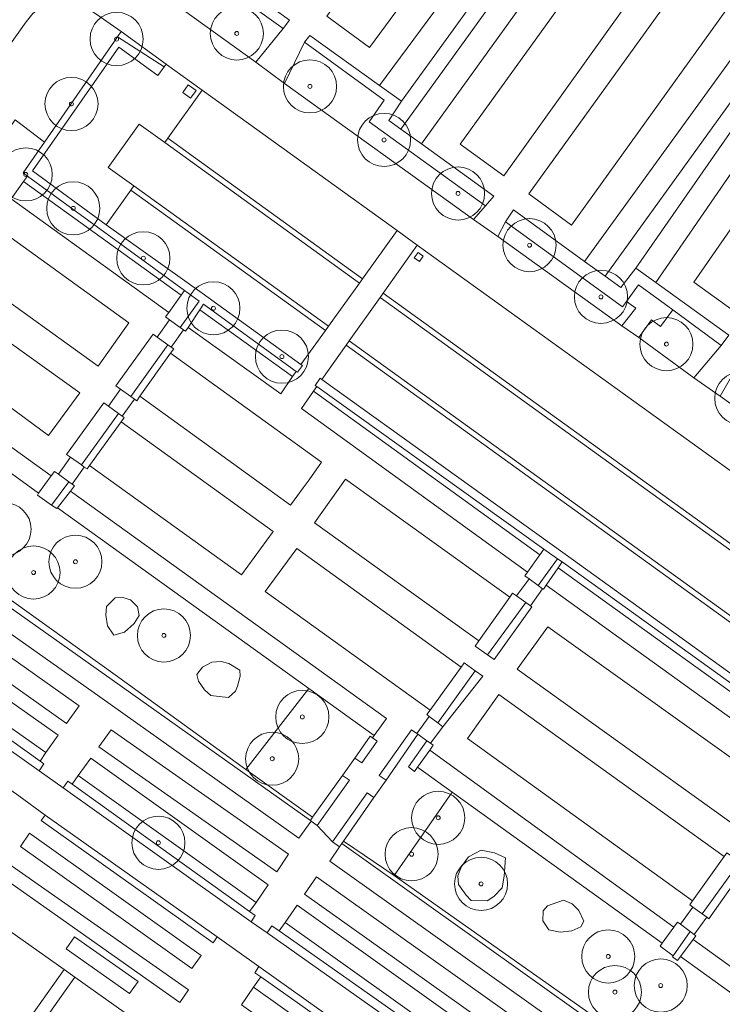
# Model space of a CAD drawing. Header units: metres. Extents: x 187482 to 189800, y 333582 to 335019.
# Tile 214 of 256: x 189667 to 189733, y 334121 to 334213. Entities that reach past the tile are written whole.
import ezdxf

# ---------------------------------------------------------------- set-up
doc = ezdxf.new("R2010")
doc.units = ezdxf.units.M
doc.layers.get('0').update_dxf_attribs({"color": 252, "lineweight": 18})
for name, color, linetype, lineweight in [('B-WE-GR-BEPLANTING_CULTUUR_BODEMBEDEKKER-GV', 252, 'Continuous', 18), ('B-WE-GR-BEPLANTING_CULTUUR_HEESTERS-GV', 252, 'Continuous', 18), ('B-WE-GR-BEPLANTING_CULTUUR_VASTE PLANTENVAK-GV', 252, 'Continuous', 18), ('B-WE-GR-BOOM-S', 252, 'Continuous', 18), ('B-WE-GR-HAAG-G', 252, 'GR-HAAG1-SO', 18), ('B-WE-IE-TERREINAFSCHEIDING_KUNSTMATIG_MUUR-G', 252, 'IE-TERREINAFSCHEIDING_KUNSTMATIG-SO', 18), ('B-WE-IE-TERREINAFSCHEIDING_KUNSTMATIG_MUUR-GV', 252, 'Continuous', 18), ('B-WE-OG-TERREIN_BEGROEID-GV', 252, 'Continuous', 18), ('B-WE-VH-GESLOTENVERHARDING_ASFALT-GV', 252, 'Continuous', 18), ('B-WE-VH-GESLOTENVERHARDING_BETON-GV', 252, 'Continuous', 18), ('B-WE-VH-HALFVERHARDING_GRAVEL-GV', 252, 'Continuous', 18), ('B-WE-VH-HALFVERHARDING_GRIND-GV', 252, 'Continuous', 18), ('B-WE-VH-ONVERHARD-GV', 252, 'Continuous', 18), ('B-WE-VH-ONVERHARD_ZAND-GV', 252, 'Continuous', 18), ('B-WE-VH-OPENVERHARDING_TEGEL-GV', 252, 'Continuous', 18)]:
    doc.layers.add(name, color=color, linetype=linetype, lineweight=lineweight)
doc.linetypes.add('GR-HAAG1-SO', pattern='A,6,[176,NLCS.SHX,S=0.125,R=0,X=0,Y=0],-2', length=8)
doc.linetypes.add('IE-TERREINAFSCHEIDING_KUNSTMATIG-SO', pattern='A,4,[82,NLCS.SHX,S=0.75,R=90,X=0,Y=0],4,-2', length=10)

# ---------------------------------------------------------------- blocks, each defined once
blk = doc.blocks.new('SGR-BOOM_GBKN-SO')
at = {"color": 0, "linetype": 'ByBlock', "lineweight": 18}
for radius in [2, 0.15]:
    blk.add_circle((0, 0), radius, dxfattribs=at)

msp = doc.modelspace()

# ---------------------------------------------------------------- linework, layer by layer
at = {"layer": 'B-WE-GR-BEPLANTING_CULTUUR_BODEMBEDEKKER-GV', "flags": 128}
for points in [[(189671.032, 334123.821), (189665.365, 334127.842), (189660.404, 334120.848), (189660.397, 334120.838), (189664.34, 334118.033), (189666.954, 334118.739), (189667.084, 334118.256)], [(189677.677, 334119.113), (189672.038, 334123.096), (189668.102, 334117.523), (189668.601, 334117.555), (189668.775, 334114.855), (189672.725, 334112.025), (189672.76, 334112.076)]]:
    msp.add_lwpolyline(points, close=True, dxfattribs=at)
at = {"layer": 'B-WE-GR-BEPLANTING_CULTUUR_HEESTERS-GV', "flags": 128}
for points in [[(189718.468, 334227.176), (189717.394, 334225.692), (189702.815, 334205.541), (189701.615, 334203.722), (189702.75, 334202.887), (189720.133, 334226.968), (189719.427, 334227.334)], [(189681.205, 334221.123), (189680.611, 334220.272), (189691.661, 334212.362), (189692.261, 334213.153)], [(189740.475, 334212.283), (189739.352, 334213.143), (189721.968, 334189.055), (189723.449, 334188.004), (189724.845, 334189.826)], [(189684.023, 334187.481), (189674.984, 334193.906), (189668.051, 334198.981), (189676.2, 334210.627), (189679.863, 334207.949), (189680.456, 334208.758), (189676.051, 334211.594), (189669.199, 334201.687), (189667.186, 334198.775), (189667.59, 334198.481), (189682.371, 334187.724), (189683.74, 334186.728), (189681.955, 334184.245), (189682.272, 334184.016), (189682.473, 334183.881), (189682.707, 334184.231), (189683.811, 334185.884), (189684.175, 334186.43), (189692.888, 334180.106), (189692.999, 334180.026), (189693.467, 334180.67), (189693.34, 334180.762)], [(189710.722, 334195.677), (189711.501, 334196.605), (189704.68, 334201.501), (189702.75, 334202.887), (189701.615, 334203.722), (189702.815, 334205.541), (189700.738, 334207.018), (189694.171, 334211.698), (189693.659, 334211.079), (189701.156, 334205.631), (189699.765, 334203.59)], [(189669.199, 334201.687), (189666.442, 334203.788), (189662.825, 334198.755), (189662.611, 334198.387), (189665.797, 334195.961), (189666.069, 334196.344), (189667.219, 334197.96), (189667.59, 334198.481), (189667.186, 334198.775)], [(189720.028, 334190.458), (189713.337, 334195.312), (189712.591, 334194.182), (189723.595, 334186.183), (189723.983, 334186.696), (189725.123, 334188.264), (189728.35, 334185.898), (189732.906, 334182.557), (189733.601, 334183.517), (189726.733, 334188.46), (189724.845, 334189.826), (189723.449, 334188.004), (189721.968, 334189.055)], [(189683.74, 334186.728), (189682.371, 334187.724), (189682.052, 334187.28), (189680.885, 334185.658), (189680.583, 334185.238), (189680.972, 334184.958), (189681.955, 334184.245)], [(189680.789, 334182.611), (189679.804, 334183.331), (189679.414, 334183.612), (189675.913, 334178.744), (189676.364, 334178.42), (189677.322, 334177.741)], [(189681.071, 334181.812), (189681.36, 334182.216), (189681.107, 334182.4), (189680.789, 334182.611), (189677.322, 334177.741), (189677.663, 334177.498), (189677.874, 334177.351), (189678.168, 334177.761)], [(189718.199, 334162.906), (189695.305, 334179.347), (189695.143, 334179.456), (189694.689, 334178.791), (189694.836, 334178.686), (189716.199, 334163.389), (189717.489, 334162.466), (189717.911, 334162.181), (189741.072, 334145.525), (189742.346, 334144.609), (189740.501, 334141.934), (189740.906, 334141.611), (189741.055, 334141.524), (189742.512, 334143.641), (189743.138, 334144.938)], [(189676.161, 334176.14), (189675.216, 334176.827), (189674.767, 334177.15), (189671.275, 334172.295), (189671.631, 334172.039), (189672.672, 334171.31)], [(189676.398, 334175.368), (189676.679, 334175.758), (189676.492, 334175.897), (189676.161, 334176.14), (189672.672, 334171.31), (189672.939, 334171.107), (189673.199, 334170.928), (189673.443, 334171.266)], [(189671.482, 334169.722), (189670.503, 334170.433), (189670.129, 334170.702), (189669.826, 334170.282), (189668.643, 334168.636), (189668.521, 334168.467), (189669.848, 334167.513)], [(189671.637, 334168.841), (189672.012, 334169.324), (189671.795, 334169.488), (189671.482, 334169.722), (189669.848, 334167.513), (189670.357, 334167.192), (189670.405, 334167.254)], [(189635.345, 334167.399), (189634.971, 334167.667), (189634.382, 334166.852), (189643.139, 334160.643), (189668.707, 334142.516), (189669.146, 334143.175), (189668.773, 334143.443)], [(189717.489, 334162.466), (189716.199, 334163.389), (189715.814, 334162.846), (189714.656, 334161.213), (189714.407, 334160.861), (189714.808, 334160.576), (189715.669, 334159.961)], [(189717.534, 334161.627), (189717.911, 334162.181), (189717.489, 334162.466), (189715.669, 334159.961), (189716.08, 334159.649), (189716.155, 334159.601), (189716.423, 334159.994)], [(189714.495, 334158.353), (189713.63, 334158.983), (189713.261, 334159.245), (189712.998, 334158.874), (189710.085, 334154.766), (189709.725, 334154.258), (189710.912, 334153.432)], [(189678.106, 334157.153), (189677.941, 334157.954), (189677.287, 334158.612), (189676.574, 334158.841), (189675.846, 334158.81), (189675.036, 334157.996), (189674.981, 334157.163), (189675.137, 334156.172), (189675.735, 334155.291), (189676.72, 334155.558), (189677.625, 334156.38)], [(189715.074, 334157.956), (189714.934, 334158.062), (189714.495, 334158.353), (189710.912, 334153.432), (189711.538, 334152.997)], [(189687.629, 334151.435), (189687.574, 334151.984), (189686.538, 334152.615), (189685.811, 334152.822), (189684.935, 334152.741), (189684.062, 334152.271), (189683.547, 334151.583), (189683.703, 334150.958), (189684.246, 334150.157), (189684.857, 334149.626), (189685.643, 334149.532), (189686.519, 334149.428), (189687.183, 334150.015), (189687.347, 334150.498)], [(189709.744, 334151.933), (189708.7, 334152.687), (189708.408, 334152.282), (189705.49, 334148.233), (189705.19, 334147.817), (189705.415, 334147.649), (189706.221, 334147.039)], [(189710.447, 334151.444), (189709.744, 334151.933), (189706.221, 334147.039), (189706.698, 334146.678)], [(189699.861, 334145.778), (189700.079, 334145.623), (189700.241, 334145.85), (189694.062, 334150.283), (189688.152, 334142.654), (189694.435, 334138.158), (189697.238, 334142.095), (189698.399, 334143.725)], [(189704.336, 334145.979), (189704.249, 334146.041), (189703.731, 334146.392), (189700.707, 334142.098), (189701.361, 334141.637)], [(189707.585, 334140.503), (189704.304, 334142.862), (189704.011, 334142.452), (189703.452, 334142.902), (189705.201, 334145.355), (189704.336, 334145.979), (189701.361, 334141.637), (189700.209, 334140.002), (189697.326, 334135.907), (189702.125, 334132.668)], [(189700.513, 334145.314), (189700.079, 334145.623), (189699.861, 334145.778), (189698.399, 334143.725), (189699.053, 334143.264)], [(189705.463, 334144.484), (189705.784, 334144.937), (189705.531, 334145.117), (189705.201, 334145.355), (189703.452, 334142.902), (189704.011, 334142.452), (189704.304, 334142.862)], [(189671.792, 334141.265), (189671.386, 334141.555), (189670.95, 334140.914), (189688.653, 334128.32), (189689.03, 334128.915), (189688.5, 334129.295)], [(189697.892, 334141.635), (189697.238, 334142.095), (189694.435, 334138.158), (189694.22, 334137.855), (189694.305, 334137.795), (189694.867, 334137.389)], [(189700.209, 334140.002), (189699.555, 334140.463), (189696.302, 334135.847), (189696.963, 334135.379), (189697.169, 334135.685), (189697.326, 334135.907)], [(189669.253, 334138.355), (189668.892, 334137.863), (189685.068, 334126.338), (189685.457, 334126.908)], [(189712.592, 334134.341), (189711.556, 334134.796), (189710.296, 334135.069), (189709.12, 334134.435), (189708.443, 334133.536), (189708.109, 334132.652), (189708.175, 334131.832), (189708.899, 334130.817), (189709.347, 334130.318), (189710.863, 334130.29), (189711.499, 334130.699), (189712.29, 334131.526), (189712.479, 334132.617)], [(189734.634, 334133.945), (189733.839, 334134.53), (189733.43, 334134.821), (189733.164, 334134.451), (189730.194, 334130.28), (189729.932, 334129.911), (189730.24, 334129.692), (189731.11, 334129.06)], [(189735.216, 334133.518), (189735.118, 334133.589), (189734.634, 334133.945), (189731.11, 334129.06), (189731.549, 334128.741), (189731.742, 334128.599)], [(189719.492, 334129.378), (189718.869, 334129.997), (189718.047, 334130.34), (189716.545, 334129.827), (189716.121, 334129.346), (189716.096, 334128.41), (189716.667, 334127.558), (189717.743, 334127.356), (189718.849, 334127.462), (189719.689, 334127.831), (189719.973, 334128.393)], [(189711.446, 334113.262), (189691.287, 334127.464), (189690.608, 334127.943), (189690.157, 334127.28), (189724.506, 334102.965), (189724.902, 334103.544)], [(189729.983, 334127.395), (189729.053, 334128.09), (189728.776, 334128.288), (189728.449, 334127.829), (189727.344, 334126.297), (189727.143, 334126.017), (189728.377, 334125.11)], [(189730.245, 334126.652), (189730.501, 334126.997), (189730.35, 334127.121), (189729.983, 334127.395), (189728.377, 334125.11), (189728.307, 334125.011), (189728.771, 334124.668), (189729.068, 334125.064)], [(189689.371, 334124.128), (189688.986, 334123.53), (189689.544, 334123.137), (189713.313, 334106.367), (189712.574, 334105.283), (189711.449, 334103.633), (189712.056, 334103.179), (189712.078, 334103.21), (189714.247, 334106.431)]]:
    msp.add_lwpolyline(points, close=True, dxfattribs=at)
at = {"layer": 'B-WE-GR-BEPLANTING_CULTUUR_VASTE PLANTENVAK-GV', "flags": 128}
for points in [[(189695.926, 334184.362), (189698.843, 334188.422), (189680.509, 334201.63), (189678.099, 334203.365), (189675.191, 334199.294), (189677.607, 334197.559)], [(189697.884, 334182.977), (189745.685, 334148.51), (189748.593, 334152.588), (189700.778, 334187.051)]]:
    msp.add_lwpolyline(points, close=True, dxfattribs=at)
at = {"layer": 'B-WE-GR-HAAG-G', "ltscale": 0.2, "flags": 128}
for points in [[(189720.133, 334226.968), (189702.75, 334202.887)], [(189717.394, 334225.692), (189702.815, 334205.541)], [(189691.661, 334212.362), (189680.611, 334220.272)], [(189739.352, 334213.143), (189721.968, 334189.055)], [(189740.475, 334212.283), (189724.845, 334189.826)], [(189676.051, 334211.594), (189669.199, 334201.687)], [(189680.456, 334208.758), (189676.051, 334211.594)], [(189701.156, 334205.631), (189693.659, 334211.079)], [(189702.815, 334205.541), (189700.738, 334207.018)], [(189699.765, 334203.59), (189701.156, 334205.631)], [(189710.722, 334195.677), (189699.765, 334203.59)], [(189669.199, 334201.687), (189667.186, 334198.775)], [(189667.186, 334198.775), (189667.59, 334198.481)], [(189667.59, 334198.481), (189682.371, 334187.724)], [(189684.023, 334187.481), (189674.984, 334193.906)], [(189723.595, 334186.183), (189712.591, 334194.182)], [(189721.968, 334189.055), (189720.028, 334190.458)], [(189726.733, 334188.46), (189724.845, 334189.826)], [(189682.371, 334187.724), (189683.74, 334186.728)], [(189693.34, 334180.762), (189684.023, 334187.481)], [(189683.74, 334186.728), (189681.955, 334184.245)], [(189682.707, 334184.231), (189683.811, 334185.884)], [(189683.811, 334185.884), (189684.175, 334186.43)], [(189684.175, 334186.43), (189692.888, 334180.106)], [(189723.983, 334186.696), (189723.595, 334186.183)], [(189728.35, 334185.898), (189732.906, 334182.557)], [(189682.473, 334183.881), (189682.707, 334184.231)], [(189682.272, 334184.016), (189682.473, 334183.881)], [(189677.322, 334177.741), (189680.789, 334182.611)], [(189678.168, 334177.761), (189681.071, 334181.812), (189681.36, 334182.216)], [(189681.36, 334182.216), (189681.107, 334182.4)], [(189692.999, 334180.026), (189693.467, 334180.67)], [(189693.467, 334180.67), (189693.34, 334180.762)], [(189692.888, 334180.106), (189692.999, 334180.026)], [(189695.143, 334179.456), (189694.689, 334178.791)], [(189695.305, 334179.347), (189695.143, 334179.456)], [(189694.836, 334178.686), (189694.689, 334178.791)], [(189716.199, 334163.389), (189694.836, 334178.686)], [(189718.199, 334162.906), (189695.305, 334179.347)], [(189677.874, 334177.351), (189678.168, 334177.761)], [(189677.663, 334177.498), (189677.874, 334177.351)], [(189672.672, 334171.31), (189676.161, 334176.14)], [(189676.398, 334175.368), (189676.679, 334175.758)], [(189676.679, 334175.758), (189676.492, 334175.897)], [(189673.443, 334171.266), (189676.398, 334175.368)], [(189672.939, 334171.107), (189673.199, 334170.928)], [(189673.199, 334170.928), (189673.443, 334171.266)], [(189669.848, 334167.513), (189671.482, 334169.722)], [(189672.012, 334169.324), (189671.637, 334168.841)], [(189671.795, 334169.488), (189672.012, 334169.324)], [(189671.637, 334168.841), (189670.405, 334167.254)], [(189635.345, 334167.399), (189668.773, 334143.443)], [(189670.357, 334167.192), (189669.848, 334167.513)], [(189670.405, 334167.254), (189670.357, 334167.192)], [(189717.911, 334162.181), (189717.489, 334162.466), (189716.199, 334163.389)], [(189743.138, 334144.938), (189718.199, 334162.906)], [(189715.669, 334159.961), (189717.489, 334162.466)], [(189717.534, 334161.627), (189717.911, 334162.181)], [(189717.911, 334162.181), (189741.072, 334145.525)], [(189716.423, 334159.994), (189717.534, 334161.627)], [(189716.155, 334159.601), (189716.423, 334159.994)], [(189716.08, 334159.649), (189716.155, 334159.601)], [(189710.912, 334153.432), (189714.495, 334158.353)], [(189711.538, 334152.997), (189715.074, 334157.956)], [(189715.074, 334157.956), (189714.934, 334158.062)], [(189710.912, 334153.432), (189711.538, 334152.997)], [(189706.221, 334147.039), (189709.744, 334151.933)], [(189710.447, 334151.444), (189709.744, 334151.933)], [(189706.698, 334146.678), (189710.447, 334151.444)], [(189699.861, 334145.778), (189698.399, 334143.725)], [(189700.079, 334145.623), (189699.861, 334145.778)], [(189704.336, 334145.979), (189701.361, 334141.637)], [(189703.452, 334142.902), (189705.201, 334145.355)], [(189705.463, 334144.484), (189704.304, 334142.862)], [(189705.784, 334144.937), (189705.463, 334144.484)], [(189705.531, 334145.117), (189705.784, 334144.937)], [(189704.011, 334142.452), (189703.452, 334142.902)], [(189704.304, 334142.862), (189704.011, 334142.452)], [(189697.238, 334142.095), (189694.435, 334138.158)], [(189671.792, 334141.265), (189688.5, 334129.295)], [(189700.209, 334140.002), (189697.326, 334135.907)], [(189668.892, 334137.863), (189669.253, 334138.355)], [(189685.068, 334126.338), (189668.892, 334137.863)], [(189694.435, 334138.158), (189694.22, 334137.855)], [(189697.326, 334135.907), (189697.169, 334135.685)], [(189734.634, 334133.945), (189731.11, 334129.06)], [(189735.216, 334133.518), (189731.742, 334128.599)], [(189731.742, 334128.599), (189731.549, 334128.741)], [(189685.457, 334126.908), (189685.068, 334126.338)], [(189691.287, 334127.464), (189711.446, 334113.262)], [(189729.983, 334127.395), (189728.377, 334125.11)], [(189730.245, 334126.652), (189729.068, 334125.064)], [(189730.501, 334126.997), (189730.245, 334126.652)], [(189730.35, 334127.121), (189730.501, 334126.997)], [(189728.377, 334125.11), (189728.307, 334125.011)], [(189728.771, 334124.668), (189728.307, 334125.011)], [(189729.068, 334125.064), (189728.771, 334124.668)], [(189688.986, 334123.53), (189689.371, 334124.128)], [(189689.544, 334123.137), (189688.986, 334123.53)], [(189713.313, 334106.367), (189689.544, 334123.137)]]:
    msp.add_lwpolyline(points, dxfattribs=at)
at = {"layer": 'B-WE-IE-TERREINAFSCHEIDING_KUNSTMATIG_MUUR-G', "ltscale": 0.2, "flags": 128}
for points in [[(189682.203, 334206.331), (189682.729, 334207.062)], [(189682.934, 334205.805), (189682.203, 334206.331)], [(189682.729, 334207.062), (189683.459, 334206.536)], [(189683.459, 334206.536), (189682.934, 334205.805)], [(189704.003, 334190.801), (189704.371, 334191.3)], [(189704.486, 334190.445), (189704.003, 334190.801)], [(189704.371, 334191.3), (189704.854, 334190.944)], [(189704.854, 334190.944), (189704.486, 334190.445)]]:
    msp.add_lwpolyline(points, dxfattribs=at)
at = {"layer": 'B-WE-IE-TERREINAFSCHEIDING_KUNSTMATIG_MUUR-GV', "flags": 128}
for points in [[(189683.459, 334206.536), (189682.729, 334207.062), (189682.203, 334206.331), (189682.934, 334205.805)], [(189704.854, 334190.944), (189704.371, 334191.3), (189704.003, 334190.801), (189704.486, 334190.445)]]:
    msp.add_lwpolyline(points, close=True, dxfattribs=at)
at = {"layer": 'B-WE-OG-TERREIN_BEGROEID-GV', "flags": 128}
for points in [[(189680.611, 334220.272), (189678.494, 334216.848), (189689.077, 334209.185), (189691.661, 334212.362)], [(189676.051, 334211.594), (189676.396, 334212.071), (189674.032, 334213.754), (189673.342, 334214.186), (189672.68, 334214.532), (189671.873, 334214.8), (189671.005, 334214.9), (189670.276, 334214.844), (189669.472, 334214.627), (189668.738, 334214.262), (189668.099, 334213.77), (189667.459, 334213.01), (189659.249, 334201.472), (189662.825, 334198.755), (189666.442, 334203.788), (189669.199, 334201.687)], [(189699.765, 334203.59), (189701.156, 334205.631), (189693.659, 334211.079), (189691.8, 334207.194), (189709.578, 334194.409), (189710.722, 334195.677)], [(189684.029, 334206.557), (189680.799, 334202.037), (189699.135, 334188.828), (189702.384, 334193.35)], [(189677.315, 334197.153), (189674.984, 334193.906), (189684.023, 334187.481), (189693.34, 334180.762), (189695.634, 334183.956)], [(189712.591, 334194.182), (189711.854, 334192.799), (189723.557, 334184.384), (189724.85, 334186.058), (189723.983, 334186.696), (189723.595, 334186.183)], [(189704.282, 334191.984), (189701.068, 334187.459), (189748.883, 334152.995), (189752.134, 334157.553)], [(189704.486, 334190.445), (189704.003, 334190.801), (189704.371, 334191.3), (189704.854, 334190.944)], [(189728.35, 334185.898), (189727.185, 334184.325), (189726.329, 334184.967), (189725.142, 334183.289), (189730.318, 334179.496), (189732.906, 334182.557)], [(189697.594, 334182.569), (189695.305, 334179.347), (189718.199, 334162.906), (189743.138, 334144.938), (189745.395, 334148.103)], [(189734.815, 334181.249), (189732.801, 334177.769), (189750.646, 334164.933), (189752.868, 334168.293)], [(189668.643, 334168.636), (189660.871, 334174.247), (189655.089, 334166.433), (189675.833, 334151.548), (189688.152, 334142.654), (189694.062, 334150.283), (189670.405, 334167.254), (189670.357, 334167.192), (189669.848, 334167.513), (189668.521, 334168.467)], [(189674.981, 334157.163), (189675.036, 334157.996), (189675.846, 334158.81), (189676.574, 334158.841), (189677.287, 334158.612), (189677.941, 334157.954), (189678.106, 334157.153), (189677.625, 334156.38), (189676.72, 334155.558), (189675.735, 334155.291), (189675.137, 334156.172)], [(189683.547, 334151.583), (189684.062, 334152.271), (189684.935, 334152.741), (189685.811, 334152.822), (189686.538, 334152.615), (189687.574, 334151.984), (189687.629, 334151.435), (189687.347, 334150.498), (189687.183, 334150.015), (189686.519, 334149.428), (189685.643, 334149.532), (189684.857, 334149.626), (189684.246, 334150.157), (189683.703, 334150.958)], [(189735.148, 334109.364), (189740.536, 334116.791), (189729.068, 334125.064), (189728.771, 334124.668), (189728.307, 334125.011), (189728.377, 334125.11), (189727.143, 334126.017), (189727.344, 334126.297), (189707.585, 334140.503), (189702.125, 334132.668)], [(189709.347, 334130.318), (189708.899, 334130.817), (189708.175, 334131.832), (189708.109, 334132.652), (189708.443, 334133.536), (189709.12, 334134.435), (189710.296, 334135.069), (189711.556, 334134.796), (189712.592, 334134.341), (189712.479, 334132.617), (189712.29, 334131.526), (189711.499, 334130.699), (189710.863, 334130.29)], [(189718.047, 334130.34), (189718.869, 334129.997), (189719.492, 334129.378), (189719.973, 334128.393), (189719.689, 334127.831), (189718.849, 334127.462), (189717.743, 334127.356), (189716.667, 334127.558), (189716.096, 334128.41), (189716.121, 334129.346), (189716.545, 334129.827)]]:
    msp.add_lwpolyline(points, close=True, dxfattribs=at)
at = {"layer": 'B-WE-VH-GESLOTENVERHARDING_ASFALT-GV', "flags": 128}
for points in [[(189797.995, 334130.765), (189766.514, 334153.405), (189764.889, 334154.574), (189761.091, 334157.305), (189753.02, 334163.16), (189750.646, 334164.933), (189732.801, 334177.769), (189730.318, 334179.496), (189725.142, 334183.289), (189723.557, 334184.384), (189711.854, 334192.799), (189709.578, 334194.409), (189691.8, 334207.194), (189689.077, 334209.185), (189678.494, 334216.848)], [(189724.506, 334102.965), (189690.157, 334127.28), (189688.653, 334128.32), (189670.95, 334140.914), (189668.707, 334142.516), (189643.139, 334160.643), (189641.348, 334158.147), (189666.785, 334140.167), (189669.253, 334138.355), (189685.457, 334126.908), (189689.371, 334124.128), (189714.247, 334106.431)]]:
    msp.add_lwpolyline(points, dxfattribs=at)
at = {"layer": 'B-WE-VH-GESLOTENVERHARDING_ASFALT-GV'}
for points in [[(189662.31, 334214.326), (189651.551, 334199.305), (189644.125, 334189.042), (189642.187, 334185.217), (189630.785, 334169.454), (189634.382, 334166.852), (189634.971, 334167.667), (189636.522, 334169.813), (189637.365, 334170.999), (189638.535, 334172.611), (189639.627, 334174.117), (189640.922, 334176.011), (189641.528, 334176.896), (189643.896, 334180.101), (189648.111, 334185.932), (189649.649, 334188.094), (189653.051, 334192.694), (189654.321, 334194.426), (189657.511, 334199.065), (189659.249, 334201.472), (189667.459, 334213.01), (189668.099, 334213.77)], [(189674.032, 334213.754), (189676.396, 334212.071), (189680.632, 334209.002), (189680.676, 334208.97), (189684.029, 334206.557), (189702.384, 334193.35), (189704.282, 334191.984), (189752.134, 334157.553), (189754.113, 334156.129), (189771.586, 334143.556), (189774.961, 334141.128), (189782.236, 334135.893), (189784.143, 334134.521), (189786.237, 334133.014), (189789.585, 334130.605), (189795.019, 334126.755), (189797.995, 334124.565)]]:
    msp.add_lwpolyline(points, dxfattribs=at)
at = {"layer": 'B-WE-VH-GESLOTENVERHARDING_BETON-GV', "flags": 128}
for points in [[(189682.272, 334184.016), (189681.955, 334184.245), (189680.972, 334184.958), (189679.804, 334183.331), (189680.789, 334182.611), (189681.107, 334182.4)], [(189677.663, 334177.498), (189677.322, 334177.741), (189676.364, 334178.42), (189675.216, 334176.827), (189676.161, 334176.14), (189676.492, 334175.897)], [(189672.939, 334171.107), (189672.672, 334171.31), (189671.631, 334172.039), (189670.503, 334170.433), (189671.482, 334169.722), (189671.795, 334169.488)], [(189716.08, 334159.649), (189715.669, 334159.961), (189714.808, 334160.576), (189713.63, 334158.983), (189714.495, 334158.353), (189714.934, 334158.062)], [(189706.221, 334147.039), (189705.415, 334147.649), (189704.249, 334146.041), (189704.336, 334145.979), (189705.201, 334145.355), (189705.531, 334145.117), (189706.698, 334146.678)], [(189731.549, 334128.741), (189731.11, 334129.06), (189730.24, 334129.692), (189729.053, 334128.09), (189729.983, 334127.395), (189730.35, 334127.121)]]:
    msp.add_lwpolyline(points, close=True, dxfattribs=at)
at = {"layer": 'B-WE-VH-HALFVERHARDING_GRAVEL-GV', "flags": 128}
msp.add_lwpolyline([(189702.125, 334132.668), (189697.326, 334135.907), (189697.169, 334135.685), (189738.128, 334106.532), (189738.442, 334106.308), (189739.163, 334107.34), (189735.148, 334109.364)], close=True, dxfattribs=at)
at = {"layer": 'B-WE-VH-HALFVERHARDING_GRIND-GV', "flags": 128}
for points in [[(189713.143, 334228.719), (189699.778, 334210.57), (189695.763, 334213.536)], [(189681.205, 334221.123), (189692.261, 334213.153), (189691.661, 334212.362), (189689.077, 334209.185), (189691.8, 334207.194), (189693.659, 334211.079), (189694.171, 334211.698), (189700.738, 334207.018), (189715.55, 334227.004)], [(189655.071, 334180.894), (189669.826, 334170.282), (189670.129, 334170.702), (189670.503, 334170.433), (189671.631, 334172.039), (189671.275, 334172.295), (189674.767, 334177.15), (189675.216, 334176.827), (189676.364, 334178.42), (189675.913, 334178.744), (189679.414, 334183.612), (189679.804, 334183.331), (189680.972, 334184.958), (189680.583, 334185.238), (189680.885, 334185.658), (189666.069, 334196.344)], [(189664.33, 334193.901), (189677.141, 334184.69), (189674.25, 334180.585), (189661.417, 334189.809)], [(189739.511, 334143.356), (189716.423, 334159.994), (189716.155, 334159.601), (189716.08, 334159.649), (189714.934, 334158.062), (189715.074, 334157.956), (189711.538, 334152.997), (189710.912, 334153.432), (189709.725, 334154.258), (189710.085, 334154.766), (189694.616, 334165.864), (189697.519, 334169.98), (189712.998, 334158.874), (189713.261, 334159.245), (189713.63, 334158.983), (189714.808, 334160.576), (189714.407, 334160.861), (189714.656, 334161.213), (189693.392, 334176.608), (189694.528, 334178.252), (189694.836, 334178.686), (189694.689, 334178.791), (189695.143, 334179.456), (189695.305, 334179.347), (189697.594, 334182.569), (189697.884, 334182.977), (189700.778, 334187.051), (189701.068, 334187.459), (189704.282, 334191.984), (189702.384, 334193.35), (189699.135, 334188.828), (189698.843, 334188.422), (189695.926, 334184.362), (189695.634, 334183.956), (189693.34, 334180.762), (189693.467, 334180.67), (189692.999, 334180.026), (189692.888, 334180.106), (189692.555, 334179.623), (189691.43, 334177.988), (189682.707, 334184.231), (189682.473, 334183.881), (189682.272, 334184.016), (189681.107, 334182.4), (189681.36, 334182.216), (189681.071, 334181.812), (189695.273, 334171.566), (189694.1, 334169.906), (189693.54, 334169.145), (189692.357, 334167.513), (189678.168, 334177.761), (189677.874, 334177.351), (189677.663, 334177.498), (189676.492, 334175.897), (189676.679, 334175.758), (189676.398, 334175.368), (189690.727, 334165.039), (189687.748, 334160.95), (189673.443, 334171.266), (189673.199, 334170.928), (189672.939, 334171.107), (189671.795, 334169.488), (189672.012, 334169.324), (189671.637, 334168.841), (189701.397, 334147.458), (189700.241, 334145.85), (189700.079, 334145.623), (189700.513, 334145.314), (189699.053, 334143.264), (189698.399, 334143.725), (189697.238, 334142.095), (189697.892, 334141.635), (189694.867, 334137.389), (189696.302, 334135.847), (189699.555, 334140.463), (189700.209, 334140.002), (189701.361, 334141.637), (189700.707, 334142.098), (189703.731, 334146.392), (189704.249, 334146.041), (189705.415, 334147.649), (189705.19, 334147.817), (189705.49, 334148.233), (189689.97, 334159.391), (189692.94, 334163.449), (189708.408, 334152.282), (189708.7, 334152.687), (189709.744, 334151.933), (189710.447, 334151.444), (189706.698, 334146.678), (189705.531, 334145.117), (189705.784, 334144.937), (189705.463, 334144.484), (189728.449, 334127.829), (189728.776, 334128.288), (189729.053, 334128.09), (189730.24, 334129.692), (189729.932, 334129.911), (189730.194, 334130.28), (189709.011, 334145.574), (189711.975, 334149.699), (189733.164, 334134.451)], [(189659.634, 334187.305), (189672.526, 334178.093), (189669.577, 334174.084), (189656.88, 334183.436)], [(189736.998, 334104.897), (189696.05, 334134.021), (189696.963, 334135.379), (189696.302, 334135.847), (189694.867, 334137.389), (189694.305, 334137.795), (189693.142, 334136.178), (189674.405, 334149.482), (189640.169, 334173.681)], [(189638.918, 334172.367), (189672.455, 334148.636), (189671.271, 334146.965), (189637.745, 334170.751)], [(189636.93, 334169.526), (189670.493, 334145.869), (189669.334, 334144.234), (189668.773, 334143.443), (189669.146, 334143.175), (189668.707, 334142.516), (189670.95, 334140.914), (189671.386, 334141.555), (189671.792, 334141.265), (189672.374, 334142.083), (189673.541, 334143.723), (189690.244, 334131.796), (189689.108, 334130.144), (189688.5, 334129.295), (189689.03, 334128.915), (189688.653, 334128.32), (189690.157, 334127.28), (189690.608, 334127.943), (189691.287, 334127.464), (189691.834, 334128.24), (189692.972, 334129.877), (189726.656, 334105.874)], [(189734.895, 334136.877), (189713.696, 334152.103), (189716.581, 334156.067), (189737.784, 334140.932)], [(189687.733, 334120.522), (189688.859, 334122.166), (189689.544, 334123.137), (189688.986, 334123.53), (189689.371, 334124.128), (189685.457, 334126.908), (189685.068, 334126.338), (189668.892, 334137.863), (189669.253, 334138.355), (189666.785, 334140.167)], [(189735.216, 334133.518), (189731.742, 334128.599), (189731.549, 334128.741), (189730.35, 334127.121), (189730.501, 334126.997), (189730.245, 334126.652), (189752.35, 334110.721)]]:
    msp.add_lwpolyline(points, dxfattribs=at)
for points in [[(189712.591, 334194.182), (189713.337, 334195.312), (189720.028, 334190.458), (189737.468, 334214.498), (189722.028, 334225.605), (189704.68, 334201.501), (189711.501, 334196.605), (189710.722, 334195.677), (189709.578, 334194.409), (189711.854, 334192.799)], [(189708.309, 334201.473), (189723.573, 334222.644), (189727.612, 334219.737), (189712.428, 334198.51)], [(189718.807, 334193.875), (189714.782, 334196.822), (189730.044, 334217.987), (189734.068, 334215.091)], [(189757.297, 334199.515), (189742.244, 334210.941), (189726.733, 334188.46), (189733.601, 334183.517), (189732.906, 334182.557), (189730.318, 334179.496), (189732.801, 334177.769), (189734.815, 334181.249), (189735.483, 334182.162), (189742.032, 334177.447), (189756.822, 334198.827)], [(189674.984, 334193.906), (189677.315, 334197.153), (189677.607, 334197.559), (189675.191, 334199.294), (189678.099, 334203.365), (189680.509, 334201.63), (189680.799, 334202.037), (189684.029, 334206.557), (189680.676, 334208.97), (189680.632, 334209.002), (189680.456, 334208.758), (189679.863, 334207.949), (189676.2, 334210.627), (189668.051, 334198.981)], [(189682.203, 334206.331), (189682.729, 334207.062), (189683.459, 334206.536), (189682.934, 334205.805)], [(189730.327, 334188.489), (189743.077, 334206.882), (189747.024, 334204.045), (189734.366, 334185.571)], [(189723.983, 334186.696), (189724.85, 334186.058), (189723.557, 334184.384), (189725.142, 334183.289), (189726.329, 334184.967), (189727.185, 334184.325), (189728.35, 334185.898), (189725.123, 334188.264)], [(189691.051, 334133.016), (189674.296, 334144.785), (189675.475, 334146.368), (189692.155, 334134.686)], [(189683.064, 334123.923), (189666.931, 334135.404), (189667.768, 334136.659), (189683.952, 334125.157)], [(189681.921, 334120.735), (189665.069, 334132.612), (189665.861, 334133.758), (189682.746, 334121.915)], [(189735.911, 334103.33), (189734.745, 334101.733), (189693.674, 334130.918), (189694.807, 334132.545)], [(189658.661, 334118.424), (189660.112, 334120.427), (189660.397, 334120.838), (189660.404, 334120.848), (189665.365, 334127.842), (189671.032, 334123.821), (189672.038, 334123.096), (189677.677, 334119.113), (189672.76, 334112.076), (189672.725, 334112.025), (189672.442, 334111.613), (189671.035, 334109.649), (189670.749, 334109.239), (189670.736, 334109.221), (189665.783, 334102.201), (189660.103, 334106.212), (189659.101, 334106.936), (189653.443, 334110.996), (189658.35, 334117.967), (189658.38, 334118.011)], [(189677.188, 334121.569), (189671.233, 334125.773), (189672.03, 334126.914), (189678.012, 334122.717)], [(189667.084, 334118.256), (189664.243, 334117.489), (189660.112, 334120.427), (189658.661, 334118.424), (189662.816, 334115.469), (189663.034, 334112.52), (189659.101, 334106.936), (189660.103, 334106.212), (189664.077, 334111.813), (189666.889, 334112.581), (189671.035, 334109.649), (189672.442, 334111.613), (189668.291, 334114.586), (189668.102, 334117.523), (189672.038, 334123.096), (189671.032, 334123.821)]]:
    msp.add_lwpolyline(points, close=True, dxfattribs=at)
at = {"layer": 'B-WE-VH-ONVERHARD-GV', "flags": 128}
for points in [[(189713.143, 334228.719), (189708.95, 334231.78), (189695.763, 334213.536), (189699.778, 334210.57)], [(189717.394, 334225.692), (189715.55, 334227.004), (189700.738, 334207.018), (189702.815, 334205.541)], [(189722.028, 334225.605), (189720.133, 334226.968), (189702.75, 334202.887), (189704.68, 334201.501)], [(189727.612, 334219.737), (189723.573, 334222.644), (189708.309, 334201.473), (189712.428, 334198.51)], [(189734.068, 334215.091), (189730.044, 334217.987), (189714.782, 334196.822), (189718.807, 334193.875)], [(189739.352, 334213.143), (189737.468, 334214.498), (189720.028, 334190.458), (189721.968, 334189.055)], [(189742.244, 334210.941), (189740.475, 334212.283), (189724.845, 334189.826), (189726.733, 334188.46)], [(189747.024, 334204.045), (189743.077, 334206.882), (189730.327, 334188.489), (189734.366, 334185.571)], [(189667.219, 334197.96), (189666.069, 334196.344), (189680.885, 334185.658), (189682.052, 334187.28)], [(189664.33, 334193.901), (189661.417, 334189.809), (189674.25, 334180.585), (189677.141, 334184.69)], [(189659.634, 334187.305), (189656.88, 334183.436), (189669.577, 334174.084), (189672.526, 334178.093)], [(189683.811, 334185.884), (189682.707, 334184.231), (189691.43, 334177.988), (189692.555, 334179.623)], [(189681.071, 334181.812), (189678.168, 334177.761), (189692.357, 334167.513), (189693.54, 334169.145), (189694.1, 334169.906), (189695.273, 334171.566)], [(189655.071, 334180.894), (189653.915, 334179.27), (189660.871, 334174.247), (189668.643, 334168.636), (189669.826, 334170.282)], [(189694.528, 334178.252), (189693.392, 334176.608), (189714.656, 334161.213), (189715.814, 334162.846)], [(189641.311, 334175.325), (189640.169, 334173.681), (189674.405, 334149.482), (189693.142, 334136.178), (189694.305, 334137.795), (189694.22, 334137.855), (189675.573, 334151.089)], [(189676.398, 334175.368), (189673.443, 334171.266), (189687.748, 334160.95), (189690.727, 334165.039)], [(189638.918, 334172.367), (189637.745, 334170.751), (189671.271, 334146.965), (189672.455, 334148.636)], [(189636.93, 334169.526), (189635.727, 334167.933), (189669.334, 334144.234), (189670.493, 334145.869)], [(189697.519, 334169.98), (189694.616, 334165.864), (189710.085, 334154.766), (189712.998, 334158.874)], [(189671.637, 334168.841), (189670.405, 334167.254), (189694.062, 334150.283), (189700.241, 334145.85), (189701.397, 334147.458)], [(189692.94, 334163.449), (189689.97, 334159.391), (189705.49, 334148.233), (189708.408, 334152.282)], [(189717.534, 334161.627), (189716.423, 334159.994), (189739.511, 334143.356), (189740.688, 334144.991)], [(189716.581, 334156.067), (189713.696, 334152.103), (189734.895, 334136.877), (189737.784, 334140.932)], [(189711.975, 334149.699), (189709.011, 334145.574), (189730.194, 334130.28), (189733.164, 334134.451)], [(189675.475, 334146.368), (189674.296, 334144.785), (189691.051, 334133.016), (189692.155, 334134.686)], [(189705.463, 334144.484), (189704.304, 334142.862), (189707.585, 334140.503), (189727.344, 334126.297), (189728.449, 334127.829)], [(189673.541, 334143.723), (189672.374, 334142.083), (189689.108, 334130.144), (189690.244, 334131.796)], [(189667.768, 334136.659), (189666.931, 334135.404), (189683.064, 334123.923), (189683.952, 334125.157)], [(189697.169, 334135.685), (189696.963, 334135.379), (189696.05, 334134.021), (189736.998, 334104.897), (189738.128, 334106.532)], [(189665.861, 334133.758), (189665.069, 334132.612), (189681.921, 334120.735), (189682.746, 334121.915)], [(189694.807, 334132.545), (189693.674, 334130.918), (189734.745, 334101.733), (189735.911, 334103.33)], [(189692.972, 334129.877), (189691.834, 334128.24), (189725.509, 334104.252), (189726.656, 334105.874)], [(189672.03, 334126.914), (189671.233, 334125.773), (189677.188, 334121.569), (189678.012, 334122.717)], [(189730.245, 334126.652), (189729.068, 334125.064), (189740.536, 334116.791), (189746.911, 334112.191), (189751.21, 334109.09), (189752.35, 334110.721)], [(189688.859, 334122.166), (189687.733, 334120.522), (189711.449, 334103.633), (189712.574, 334105.283)]]:
    msp.add_lwpolyline(points, close=True, dxfattribs=at)
at = {"layer": 'B-WE-VH-ONVERHARD_ZAND-GV', "flags": 128}
for points in [[(189676.396, 334212.071), (189676.051, 334211.594), (189680.456, 334208.758), (189680.632, 334209.002)], [(189667.59, 334198.481), (189667.219, 334197.96), (189682.052, 334187.28), (189682.371, 334187.724)], [(189684.175, 334186.43), (189683.811, 334185.884), (189692.555, 334179.623), (189692.888, 334180.106)], [(189694.836, 334178.686), (189694.528, 334178.252), (189715.814, 334162.846), (189716.199, 334163.389)], [(189655.089, 334166.433), (189649.323, 334170.419), (189648.807, 334170.509), (189641.506, 334175.604), (189641.311, 334175.325), (189675.573, 334151.089), (189694.22, 334137.855), (189694.435, 334138.158), (189688.152, 334142.654), (189675.833, 334151.548)], [(189635.727, 334167.933), (189635.345, 334167.399), (189668.773, 334143.443), (189669.334, 334144.234)], [(189717.911, 334162.181), (189717.534, 334161.627), (189740.688, 334144.991), (189741.072, 334145.525)], [(189672.374, 334142.083), (189671.792, 334141.265), (189688.5, 334129.295), (189689.108, 334130.144)], [(189691.834, 334128.24), (189691.287, 334127.464), (189711.446, 334113.262), (189724.902, 334103.544), (189725.509, 334104.252)], [(189689.544, 334123.137), (189688.859, 334122.166), (189712.574, 334105.283), (189713.313, 334106.367)]]:
    msp.add_lwpolyline(points, close=True, dxfattribs=at)
at = {"layer": 'B-WE-VH-OPENVERHARDING_TEGEL-GV', "flags": 128}
for points in [[(189680.799, 334202.037), (189680.509, 334201.63), (189698.843, 334188.422), (189699.135, 334188.828)], [(189677.607, 334197.559), (189677.315, 334197.153), (189695.634, 334183.956), (189695.926, 334184.362)], [(189701.068, 334187.459), (189700.778, 334187.051), (189748.593, 334152.588), (189748.883, 334152.995)], [(189697.884, 334182.977), (189697.594, 334182.569), (189745.395, 334148.103), (189745.685, 334148.51)]]:
    msp.add_lwpolyline(points, close=True, dxfattribs=at)

# ---------------------------------------------------------------- block references
at = {"layer": 'B-WE-GR-BOOM-S', "xscale": 1.25, "yscale": 1.25, "zscale": 1.25}
for p in [(189675.986, 334211.378), (189687.297, 334211.899), (189694.186, 334206.92), (189671.734, 334205.267), (189701.156, 334201.882), (189667.424, 334198.639), (189708.126, 334196.844), (189671.903, 334195.447), (189714.853, 334191.982), (189678.499, 334190.746), (189721.58, 334187.12), (189685.095, 334186.045), (189727.739, 334182.668), (189691.546, 334181.494), (189734.79, 334177.572), (189665.432, 334165.258), (189672.107, 334162.196), (189668.161, 334161.183), (189680.435, 334155.259), (189693.465, 334147.592), (189690.628, 334143.663), (189706.257, 334138.103), (189679.917, 334135.752), (189703.755, 334134.679), (189710.292, 334131.888), (189722.264, 334125.058), (189727.202, 334122.324), (189722.895, 334121.706)]:
    msp.add_blockref('SGR-BOOM_GBKN-SO', p, dxfattribs=at)

doc.saveas('drawing.dxf')
